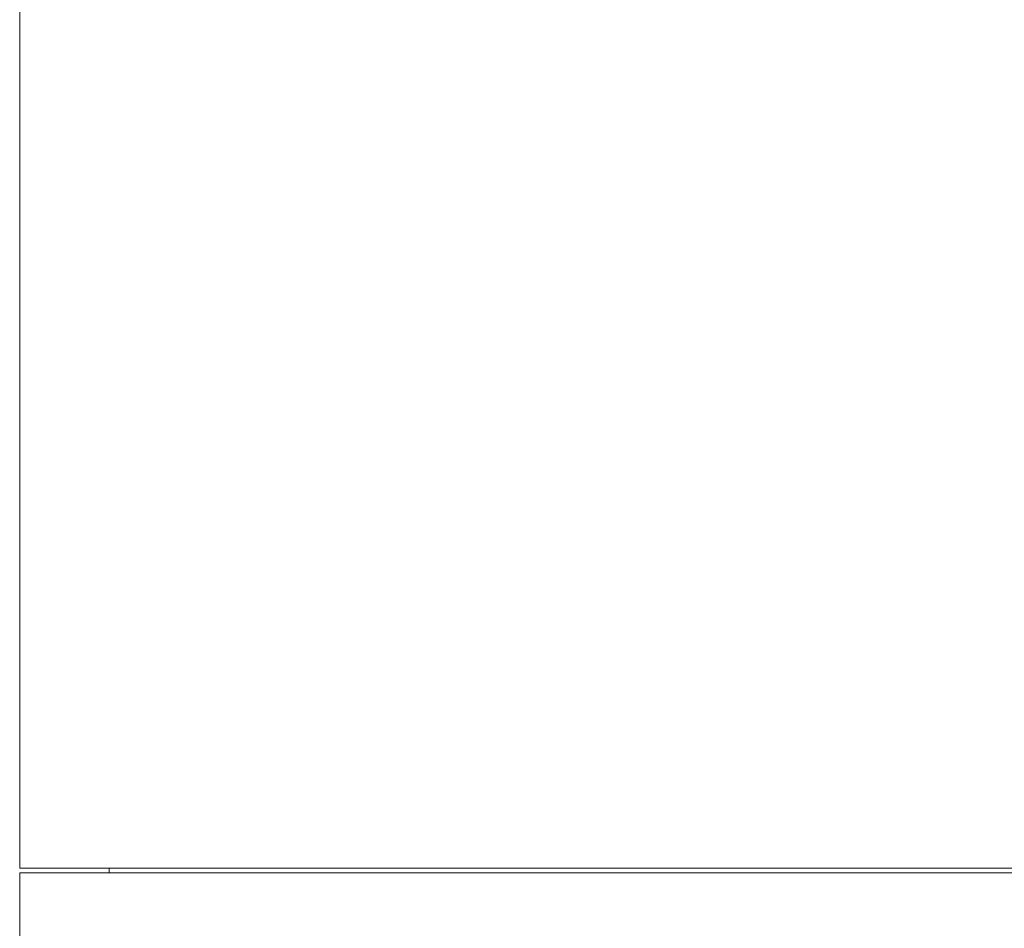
# Model space of a CAD drawing. Header units: inches. Extents: x -3.6 to 22.2, y -7.8 to 16.7.
# Tile 31 of 127: x -2.4 to -0.5, y 2.6 to 4.4. Entities that reach past the tile are written whole.
import ezdxf

# ---------------------------------------------------------------- set-up
doc = ezdxf.new("R2010")
doc.units = ezdxf.units.IN
doc.header["$MEASUREMENT"] = 0

msp = doc.modelspace()

# ---------------------------------------------------------------- linework, layer by layer
at = {"color": 7, "linetype": 'Continuous', "lineweight": 15}
for p, q in [((-2.4329, 4.6756), (-2.4329, 2.7346)), ((-2.4329, 2.7346), (1.4421, 2.7346)), ((-2.4329, 2.7256), (-2.4329, 2.3506)), ((-2.4329, 2.7256), (1.4421, 2.7256)), ((-2.2614, 2.7346), (-2.2614, 2.7256))]:
    msp.add_line(p, q, dxfattribs=at)

doc.saveas('drawing.dxf')
